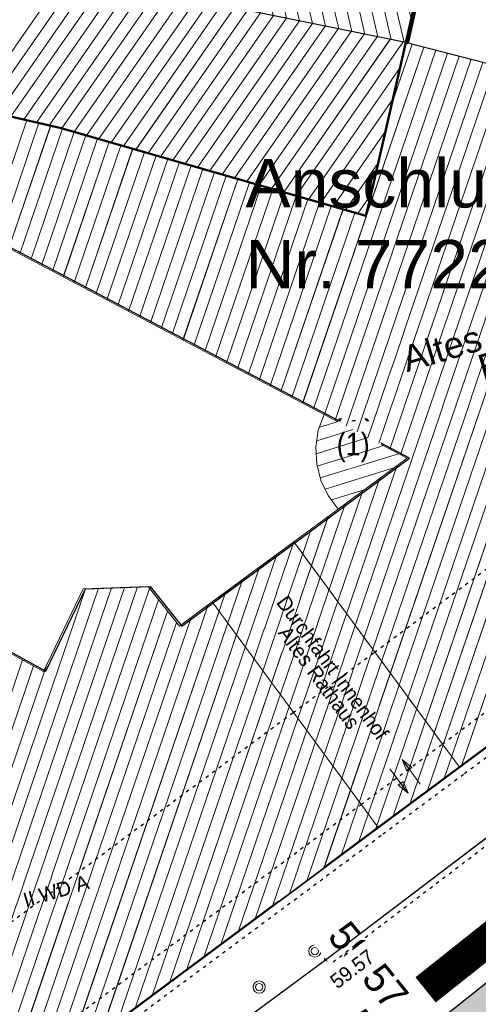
# Model space of a CAD drawing. Header units: millimetres. Extents: x 32365810 to 32368499, y 5620272 to 5622478.
# Tile 164 of 256: x 32366642 to 32366656, y 5620708 to 5620739. Entities that reach past the tile are written whole.
import ezdxf

# ---------------------------------------------------------------- set-up
doc = ezdxf.new("R2010")
doc.units = ezdxf.units.MM
for name, pattern in [('1000.100', [0]), ('1000.104', [0.225, 0.075, -0.15]), ('1000.196', [0.225, 0.075, -0.15]), ('1600.1047', [0]), ('1600.2028', [0]), ('1600.2305', [0.75, 0.5, 0, 0, -0.25]), ('1600.2505', [0]), ('1600.2507', [0]), ('GELTUNGSBEREICH', [8.5, 7, -1.5])]:
    doc.linetypes.add(name, pattern=pattern)
doc.layers.get('0').update_dxf_attribs({"color": 1, "linetype": 'CONTINUOUS'})
for name, color, linetype in [('_K_Ebene 32', 251, 'CONTINUOUS'), ('_K_Gebäude', 251, 'CONTINUOUS'), ('_K_Höhen_ gemessen (NHN)', 251, 'CONTINUOUS'), ('_K_Siedlungsflächen - Bauwerke u. Einrichtungen', 251, 'CONTINUOUS'), ('_K_Topographie_ örtl. Aufnahme', 251, 'CONTINUOUS'), ('Ebene 32', 7, 'CONTINUOUS'), ('GELTUNGSBEREICH_B', 7, 'CONTINUOUS'), ('HB_Text', 7, 'CONTINUOUS'), ('UMGR_GELTUNGSBEREICH', 7, 'CONTINUOUS'), ('UMGR_STRASSENVERKEHRSFLÄCHE', 7, 'CONTINUOUS')]:
    doc.layers.add(name, color=color, linetype=linetype)
doc.layers.add('_K_Flurstücke_Grenzpunkte', color=251, linetype='CONTINUOUS', lineweight=50)
for name, color, linetype, transparency in [('Beschriftung Topographie', 7, 'CONTINUOUS', 0.75), ('EFB-_ Dachhöhen Bestandsgebäude (NHN)', 7, 'CONTINUOUS', 0.75), ('Flurstücke_Grenzpunkte', 11, 'CONTINUOUS', 0.75), ('Gebäude', 31, 'CONTINUOUS', 0.75), ('Höhen_ gemessen (NHN)', 7, 'CONTINUOUS', 0.75), ('Höhentexte_ gemessen (NHN)', 7, 'CONTINUOUS', 0.75), ('Siedlungsflächen - Bauwerke u. Einrichtungen', 51, 'CONTINUOUS', 0.75), ('Symbole Topographie', 7, 'CONTINUOUS', 0.75), ('Topgraphie_ weitere örtliche Aufnahme', 7, 'CONTINUOUS', 0.75), ('Topographie_ örtl. Aufnahme', 7, 'CONTINUOUS', 0.75)]:
    doc.layers.add(name, color=color, linetype=linetype, transparency=transparency)
doc.layers.add('STRASSENVERKEHRSFLÄCHE_FA', color=7, linetype='CONTINUOUS', true_color=0xfff5bf)
doc.styles.add('Beschriftung schwarz_ Stift 0.25', font='GOTHIC.TTF')
doc.styles.add('Dachhöhe NHN_ Bestand_ gemessen_ schwarz', font='GOTHIC.TTF')
doc.styles.add('Hausnummern NRW', font='arial.ttf', dxfattribs={"width": 0.85})
doc.styles.add('Höhe NHN_ gemessen_ blau', font='GOTHIC.TTF')
doc.styles.add('Höhe NHN_ gemessen_ schwarz', font='GOTHIC.TTF')
doc.styles.add('iso8', font='arial.ttf')
doc.styles.add('Sonstiger Text_ Bezeichnung - N 7 380', font='arial.ttf')

# ---------------------------------------------------------------- blocks, each defined once
blk = doc.blocks.new('S1000.15')
at = {"color": 0, "lineweight": -2}
for p, q in [((-0.5, 0.05), (-0.485, 0.1)), ((0.495, 0.05), (-0.5, 0.05)), ((-0.5, -0.05), (-0.5, 0)), ((-0.5, 0), (0.5, 0)), ((-0.485, 0.1), (0.49, 0.1)), ((-0.475, 0.15), (-0.455, 0.2)), ((0.475, 0.15), (-0.475, 0.15)), ((-0.455, 0.2), (0.455, 0.2)), ((-0.43, 0.25), (-0.4, 0.3)), ((0.43, 0.25), (-0.43, 0.25)), ((-0.4, 0.3), (0.395, 0.3)), ((-0.355, 0.35), (-0.295, 0.4)), ((0.36, 0.35), (-0.355, 0.35)), ((-0.295, 0.4), (0.3, 0.4)), ((0.22, 0.45), (-0.215, 0.45)), ((0.3, 0.4), (0.22, 0.45)), ((0.395, 0.3), (0.36, 0.35)), ((0.455, 0.2), (0.43, 0.25)), ((0.49, 0.1), (0.475, 0.15)), ((0.5, 0), (0.495, 0.05)), ((0.495, -0.05), (-0.5, -0.05)), ((-0.475, -0.15), (-0.49, -0.1)), ((-0.49, -0.1), (0.485, -0.1)), ((0.475, -0.15), (-0.475, -0.15)), ((-0.43, -0.25), (-0.455, -0.2)), ((-0.455, -0.2), (0.46, -0.2)), ((0.425, -0.25), (-0.43, -0.25)), ((-0.355, -0.35), (-0.4, -0.3)), ((-0.4, -0.3), (0.395, -0.3)), ((0.345, -0.35), (-0.355, -0.35)), ((-0.205, -0.45), (-0.29, -0.4)), ((-0.29, -0.4), (0.285, -0.4)), ((0.2, -0.45), (-0.205, -0.45)), ((0.285, -0.4), (0.345, -0.35)), ((0.395, -0.3), (0.425, -0.25)), ((0.46, -0.2), (0.475, -0.15)), ((0.485, -0.1), (0.495, -0.05))]:
    blk.add_line(p, q, dxfattribs=at)
blk.add_circle((0, 0), 0.5, dxfattribs=at)
blk = doc.blocks.new('S1000.332')
at = {"lineweight": -2}
h = blk.add_hatch(color=0, dxfattribs=at)
h.paths.add_polyline_path([(-0.175, -0.05), (-0.075, -0.05), (-0.125, -0.25)], flags=0)
h.paths.add_polyline_path([(0.125, 0.25), (0.175, 0.05), (0.075, 0.05)], flags=0)
at = {"color": 0, "lineweight": -2}
for p, q in [((-0.125, -0.25), (-0.125, 0.25)), ((0.125, 0.25), (0.075, 0.05)), ((0.125, -0.25), (0.125, 0.25)), ((0.175, 0.05), (0.125, 0.25)), ((0.075, 0.05), (0.175, 0.05)), ((-0.175, -0.05), (-0.075, -0.05)), ((-0.125, -0.25), (-0.175, -0.05)), ((-0.075, -0.05), (-0.125, -0.25))]:
    blk.add_line(p, q, dxfattribs=at)
blk = doc.blocks.new('S1000.451')
at = {"color": 0, "lineweight": -2}
for radius in [0.5, 0.3]:
    blk.add_circle((0, 0), radius, dxfattribs=at)
blk = doc.blocks.new('O8')
at = {"layer": 'Gebäude', "color": 7, "linetype": '1600.2507', "lineweight": 18}
for p, q in [((32366150.893, 5622080.407), (32366148.377, 5622078.553)), ((32366156.012, 5622073.452), (32366150.893, 5622080.407)), ((32366148.377, 5622078.553), (32366153.501, 5622071.588)), ((32366153.501, 5622071.588), (32366156.012, 5622073.452))]:
    blk.add_line(p, q, dxfattribs=at)
blk = doc.blocks.new('O436')
at = {"layer": 'Gebäude', "color": 7, "linetype": '1600.2305', "lineweight": 18}
blk.add_line((32366156.012, 5622073.452), (32366153.501, 5622071.588), dxfattribs=at)
blk = doc.blocks.new('O506')
at = {"layer": 'Gebäude', "color": 7, "linetype": '1600.2305', "lineweight": 18}
blk.add_line((32366148.377, 5622078.553), (32366150.893, 5622080.407), dxfattribs=at)
blk = doc.blocks.new('O1014')
at = {"layer": 'Flurstücke_Grenzpunkte', "color": 7, "linetype": '1600.2028', "lineweight": 35}
for p, q in [((32366156.436, 5622104.722), (32366154.412, 5622095.808)), ((32366143.708, 5622093.183), (32366129.813, 5622096.383)), ((32366154.354, 5622095.823), (32366153.246, 5622091.014)), ((32366154.412, 5622095.808), (32366154.354, 5622095.823)), ((32366153.12, 5622090.469), (32366143.708, 5622093.183)), ((32366153.246, 5622091.014), (32366153.12, 5622090.469)), ((32366156.012, 5622073.452), (32366170.416, 5622084.152)), ((32366153.501, 5622071.588), (32366156.012, 5622073.452)), ((32366139.979, 5622061.544), (32366153.501, 5622071.588))]:
    blk.add_line(p, q, dxfattribs=at)
blk = doc.blocks.new('O1587')
at = {"layer": 'Flurstücke_Grenzpunkte', "color": 7, "linetype": '1600.2028', "lineweight": 35}
for p, q in [((32366156.012, 5622073.452), (32366170.416, 5622084.152)), ((32366153.501, 5622071.588), (32366156.012, 5622073.452)), ((32366139.979, 5622061.544), (32366153.501, 5622071.588))]:
    blk.add_line(p, q, dxfattribs=at)
blk = doc.blocks.new('O1826')
at = {"layer": 'Flurstücke_Grenzpunkte', "color": 7, "linetype": '1600.2028', "lineweight": 35}
for p, q in [((32366156.387, 5622104.71), (32366154.354, 5622095.823)), ((32366143.708, 5622093.183), (32366129.813, 5622096.383)), ((32366154.354, 5622095.823), (32366153.246, 5622091.014)), ((32366153.12, 5622090.469), (32366143.708, 5622093.183)), ((32366153.246, 5622091.014), (32366153.12, 5622090.469))]:
    blk.add_line(p, q, dxfattribs=at)
blk = doc.blocks.new('O2540')
at = {"layer": 'Gebäude', "color": 7, "linetype": '1600.2505', "lineweight": 18}
for p, q in [((32366154.354, 5622095.823), (32366156.387, 5622104.71)), ((32366143.285, 5622098.079), (32366154.354, 5622095.823))]:
    blk.add_line(p, q, dxfattribs=at)
blk = doc.blocks.new('O2545')
at = {"layer": 'Gebäude', "color": 7, "linetype": '1600.2505', "lineweight": 18}
for p, q in [((32366143.708, 5622093.183), (32366129.813, 5622096.383)), ((32366154.354, 5622095.823), (32366153.246, 5622091.014)), ((32366154.412, 5622095.808), (32366154.354, 5622095.823)), ((32366161.21, 5622094.059), (32366154.412, 5622095.808)), ((32366153.12, 5622090.469), (32366143.708, 5622093.183)), ((32366153.246, 5622091.014), (32366153.12, 5622090.469)), ((32366151.826, 5622084.345), (32366141.671, 5622089.701)), ((32366154.398, 5622082.988), (32366151.826, 5622084.345)), ((32366156.012, 5622073.452), (32366170.416, 5622084.152)), ((32366152.268, 5622081.418), (32366154.398, 5622082.988)), ((32366150.893, 5622080.407), (32366152.268, 5622081.418)), ((32366148.377, 5622078.553), (32366150.893, 5622080.407)), ((32366136.611, 5622080.015), (32366143.163, 5622076.412)), ((32366143.163, 5622076.412), (32366144.39, 5622078.961)), ((32366144.39, 5622078.961), (32366146.393, 5622079.03)), ((32366146.393, 5622079.03), (32366147.364, 5622077.806)), ((32366147.364, 5622077.806), (32366148.377, 5622078.553)), ((32366153.501, 5622071.588), (32366156.012, 5622073.452)), ((32366139.979, 5622061.544), (32366153.501, 5622071.588))]:
    blk.add_line(p, q, dxfattribs=at)
at = {"layer": 'Gebäude', "color": 7, "lineweight": 18, "insert": (32366157.739805, 5622086.568325), "char_height": 0.8, "attachment_point": 5, "rotation": 16.5125223, "line_spacing_factor": 0.69, "style": 'Sonstiger Text_ Bezeichnung - N 7 380', "bg_fill": 2}
blk.add_mtext('Altes Rathaus\\PBonn', dxfattribs=at)
blk = doc.blocks.new('O2810')
at = {"layer": 'Gebäude', "color": 7, "linetype": '1600.2505', "lineweight": 18}
for p, q in [((32366151.826, 5622084.345), (32366151.65, 5622083.853)), ((32366154.398, 5622082.988), (32366151.826, 5622084.345)), ((32366151.65, 5622083.853), (32366151.574, 5622083.336)), ((32366151.574, 5622083.336), (32366151.601, 5622082.814)), ((32366151.601, 5622082.814), (32366151.729, 5622082.308)), ((32366152.268, 5622081.418), (32366154.398, 5622082.988)), ((32366151.729, 5622082.308), (32366151.955, 5622081.836)), ((32366151.955, 5622081.836), (32366152.268, 5622081.418))]:
    blk.add_line(p, q, dxfattribs=at)
at = {"layer": 'Ebene 32', "color": 7, "lineweight": 18, "insert": (32366152.727, 5622082.867), "char_height": 0.7, "attachment_point": 8, "line_spacing_factor": 0.69, "style": 'Hausnummern NRW', "bg_fill": 2}
blk.add_mtext('(1)', dxfattribs=at)
blk = doc.blocks.new('O3230')
at = {"layer": 'Gebäude', "color": 7, "linetype": '1600.2505', "lineweight": 18}
for p, q in [((32366143.285, 5622098.079), (32366154.354, 5622095.823)), ((32366143.708, 5622093.183), (32366129.813, 5622096.383)), ((32366154.354, 5622095.823), (32366153.246, 5622091.014)), ((32366153.12, 5622090.469), (32366143.708, 5622093.183)), ((32366153.246, 5622091.014), (32366153.12, 5622090.469))]:
    blk.add_line(p, q, dxfattribs=at)
blk = doc.blocks.new('*X1196')
at = {"color": 253, "linetype": '1600.1047', "lineweight": 18, "true_color": 0xb2b2b2}
for p, q in [((32366155.858398, 5622102.399283), (32366154.609791, 5622107.788804)), ((32366156.049647, 5622103.235303), (32366154.975115, 5622107.873439)), ((32366156.240895, 5622104.071322), (32366155.34044, 5622107.958073)), ((32366155.093403, 5622099.055204), (32366153.148493, 5622107.450266)), ((32366155.284651, 5622099.891224), (32366153.513817, 5622107.534901)), ((32366155.4759, 5622100.727244), (32366153.879142, 5622107.619535)), ((32366155.667149, 5622101.563263), (32366154.244466, 5622107.70417)), ((32366154.519656, 5622096.547145), (32366152.052519, 5622107.196363)), ((32366154.710905, 5622097.383165), (32366152.417844, 5622107.280998)), ((32366154.902154, 5622098.219184), (32366152.783168, 5622107.365632)), ((32366153.087911, 5622096.081045), (32366150.591221, 5622106.857825)), ((32366153.491919, 5622095.998703), (32366150.956546, 5622106.94246)), ((32366153.895928, 5622095.916361), (32366151.32187, 5622107.027094)), ((32366154.299936, 5622095.834019), (32366151.687195, 5622107.111729)), ((32366151.471877, 5622096.410413), (32366149.129923, 5622106.519288)), ((32366151.875886, 5622096.328071), (32366149.495247, 5622106.603922)), ((32366152.279894, 5622096.245729), (32366149.860572, 5622106.688556)), ((32366152.683902, 5622096.163387), (32366150.225896, 5622106.773191)), ((32366148.663659, 5622103.54729), (32366148.033949, 5622106.265384)), ((32366149.033507, 5622103.612397), (32366148.399274, 5622106.350019)), ((32366151.067869, 5622096.492754), (32366148.764598, 5622106.434653)), ((32366147.184265, 5622103.286858), (32366146.572651, 5622105.926846)), ((32366147.554114, 5622103.351966), (32366146.937976, 5622106.011481)), ((32366147.923962, 5622103.417074), (32366147.3033, 5622106.096115)), ((32366148.29381, 5622103.482182), (32366147.668625, 5622106.18075)), ((32366146.07472, 5622103.091535), (32366145.476678, 5622105.672943)), ((32366146.444569, 5622103.156643), (32366145.842002, 5622105.757578)), ((32366146.814417, 5622103.221751), (32366146.207327, 5622105.842212)), ((32366144.595327, 5622102.831104), (32366144.015379, 5622105.334405)), ((32366144.965175, 5622102.896212), (32366144.380704, 5622105.41904)), ((32366145.335024, 5622102.96132), (32366144.746029, 5622105.503674)), ((32366145.704872, 5622103.026427), (32366145.111353, 5622105.588309)), ((32366144.199725, 5622097.892568), (32366142.548259, 5622105.020998)), ((32366144.603733, 5622097.810226), (32366142.917755, 5622105.087628)), ((32366145.007742, 5622097.727884), (32366143.28473, 5622105.165136)), ((32366144.542385, 5622101.398093), (32366143.650055, 5622105.249771)), ((32366143.795716, 5622097.97491), (32366142.178764, 5622104.954367)), ((32366143.082084, 5622099.393719), (32366142.256966, 5622102.955283)), ((32366150.66386, 5622096.575096), (32366149.465292, 5622101.74863)), ((32366149.855843, 5622096.73978), (32366148.995651, 5622100.452736)), ((32366150.259852, 5622096.657438), (32366149.365716, 5622100.51691)), ((32366147.835801, 5622097.15149), (32366147.145328, 5622100.131866)), ((32366148.239809, 5622097.069148), (32366147.515393, 5622100.19604)), ((32366148.643818, 5622096.986806), (32366147.885457, 5622100.260214)), ((32366149.047826, 5622096.904464), (32366148.255522, 5622100.324388)), ((32366149.451835, 5622096.822122), (32366148.625587, 5622100.388562)), ((32366146.219767, 5622097.480858), (32366145.665069, 5622099.87517)), ((32366146.623775, 5622097.398516), (32366146.035134, 5622099.939344)), ((32366147.027784, 5622097.316174), (32366146.405199, 5622100.003518)), ((32366147.431792, 5622097.233832), (32366146.775263, 5622100.067692)), ((32366145.41175, 5622097.645542), (32366144.92494, 5622099.746823)), ((32366145.815759, 5622097.5632), (32366145.295005, 5622099.810996)), ((32366143.391708, 5622098.057252), (32366143.177466, 5622098.982012))]:
    blk.add_line(p, q, dxfattribs=at)
blk = doc.blocks.new('*X1198')
at = {"color": 253, "linetype": '1600.1047', "lineweight": 18, "true_color": 0xb2b2b2}
for p, q in [((32366156.068092, 5622073.493668), (32366163.9085, 5622096.510185)), ((32366155.537836, 5622073.100012), (32366163.334835, 5622095.989096)), ((32366151.167336, 5622084.692396), (32366154.910129, 5622095.679841)), ((32366151.503161, 5622084.515273), (32366155.274367, 5622095.586129)), ((32366153.91775, 5622093.929564), (32366154.545891, 5622095.773552)), ((32366151.838985, 5622084.338149), (32366155.638604, 5622095.492417)), ((32366152.174792, 5622084.160976), (32366156.002842, 5622095.398706)), ((32366152.510599, 5622083.983802), (32366156.36708, 5622095.304994)), ((32366155.007594, 5622072.706395), (32366162.761169, 5622095.468006)), ((32366152.846406, 5622083.806629), (32366156.731318, 5622095.211282)), ((32366153.182213, 5622083.629455), (32366157.095556, 5622095.117571)), ((32366153.518021, 5622083.452281), (32366157.459794, 5622095.023859)), ((32366149.704377, 5622068.767908), (32366158.552507, 5622094.742724)), ((32366153.853828, 5622083.275108), (32366157.824031, 5622094.930147)), ((32366154.189635, 5622083.097934), (32366158.188269, 5622094.836436)), ((32366154.477351, 5622072.312778), (32366162.187504, 5622094.946917)), ((32366150.23473, 5622069.161849), (32366158.916745, 5622094.649012)), ((32366150.765083, 5622069.555789), (32366159.280983, 5622094.555301)), ((32366151.295436, 5622069.94973), (32366159.645221, 5622094.461589)), ((32366151.825789, 5622070.343671), (32366160.009458, 5622094.367877)), ((32366153.947108, 5622071.919161), (32366161.613839, 5622094.425827)), ((32366152.356142, 5622070.737611), (32366160.373696, 5622094.274166)), ((32366152.886495, 5622071.131552), (32366160.737934, 5622094.180454)), ((32366153.416848, 5622071.525493), (32366161.102172, 5622094.086742)), ((32366140.84854, 5622088.126623), (32366142.653669, 5622093.425811)), ((32366141.764247, 5622089.651819), (32366143.021012, 5622093.341212)), ((32366142.100072, 5622089.474697), (32366143.388354, 5622093.256614)), ((32366142.435896, 5622089.297575), (32366143.754837, 5622093.169494)), ((32366142.771721, 5622089.120452), (32366144.115564, 5622093.065477)), ((32366143.107545, 5622088.94333), (32366144.476292, 5622092.961459)), ((32366143.44337, 5622088.766208), (32366144.837019, 5622092.857441)), ((32366143.779195, 5622088.589086), (32366145.197746, 5622092.753424)), ((32366144.115019, 5622088.411963), (32366145.558473, 5622092.649406)), ((32366144.450844, 5622088.234841), (32366145.9192, 5622092.545389)), ((32366144.786669, 5622088.057719), (32366146.279927, 5622092.441371)), ((32366145.122493, 5622087.880597), (32366146.640655, 5622092.337353)), ((32366145.458318, 5622087.703474), (32366147.001382, 5622092.233336)), ((32366145.794142, 5622087.526352), (32366147.362109, 5622092.129318)), ((32366146.129967, 5622087.34923), (32366147.722836, 5622092.025301)), ((32366146.465792, 5622087.172107), (32366148.083563, 5622091.921283)), ((32366146.801616, 5622086.994985), (32366148.444291, 5622091.817266)), ((32366147.137441, 5622086.817863), (32366148.805018, 5622091.713248)), ((32366147.473265, 5622086.640741), (32366149.165745, 5622091.60923)), ((32366147.80909, 5622086.463618), (32366149.526472, 5622091.505213)), ((32366148.144915, 5622086.286496), (32366149.887199, 5622091.401195)), ((32366148.480739, 5622086.109374), (32366150.247927, 5622091.297178)), ((32366148.816564, 5622085.932252), (32366150.608654, 5622091.19316)), ((32366149.152389, 5622085.755129), (32366150.969381, 5622091.089142)), ((32366149.488213, 5622085.578007), (32366151.330108, 5622090.985125)), ((32366149.824038, 5622085.400885), (32366151.690835, 5622090.881107)), ((32366150.159862, 5622085.223762), (32366152.051563, 5622090.77709)), ((32366150.495687, 5622085.04664), (32366152.41229, 5622090.673072)), ((32366150.831512, 5622084.869518), (32366152.773017, 5622090.569054)), ((32366149.174024, 5622068.373967), (32366154.069774, 5622082.746069)), ((32366148.643671, 5622067.980027), (32366153.540796, 5622082.356165)), ((32366148.113318, 5622067.586086), (32366153.011819, 5622081.966261)), ((32366147.582965, 5622067.192145), (32366152.482841, 5622081.576357)), ((32366147.052612, 5622066.798205), (32366151.954122, 5622081.187214)), ((32366146.522259, 5622066.404264), (32366151.425581, 5622080.798592)), ((32366145.991906, 5622066.010323), (32366150.89704, 5622080.40997)), ((32366145.461553, 5622065.616383), (32366150.368114, 5622080.02022)), ((32366144.931199, 5622065.222442), (32366149.839185, 5622079.630461)), ((32366144.400846, 5622064.828501), (32366149.310257, 5622079.240702)), ((32366138.503934, 5622061.473101), (32366144.461902, 5622078.963477)), ((32366138.906688, 5622061.492459), (32366144.862766, 5622078.977286)), ((32366139.309442, 5622061.511818), (32366145.26363, 5622078.991095)), ((32366139.712197, 5622061.531176), (32366145.664494, 5622079.004904)), ((32366140.158022, 5622061.676976), (32366146.065358, 5622079.018713)), ((32366140.688375, 5622062.070917), (32366146.443624, 5622078.966185)), ((32366143.870493, 5622064.434561), (32366148.781328, 5622078.850943)), ((32366141.218728, 5622062.464857), (32366146.720776, 5622078.61682)), ((32366141.749081, 5622062.858798), (32366146.997927, 5622078.267455)), ((32366143.34014, 5622064.04062), (32366148.25237, 5622078.461096)), ((32366142.809787, 5622063.646679), (32366147.723314, 5622078.070963)), ((32366142.279434, 5622063.252739), (32366147.275079, 5622077.91809)), ((32366137.33813, 5622061.539669), (32366142.523982, 5622076.763401)), ((32366137.698425, 5622061.434384), (32366142.857641, 5622076.57992)), ((32366138.101179, 5622061.453742), (32366143.277935, 5622076.650768))]:
    blk.add_line(p, q, dxfattribs=at)
blk = doc.blocks.new('*X1276')
at = {"color": 253, "linetype": '1600.1047', "lineweight": 18, "true_color": 0xb2b2b2}
for p, q in [((32366151.683503, 5622083.946656), (32366152.24935, 5622084.121639)), ((32366151.602378, 5622083.529047), (32366152.718398, 5622083.874166)), ((32366151.584602, 5622083.131029), (32366153.187446, 5622083.626694)), ((32366151.617522, 5622082.748688), (32366153.656495, 5622083.379222)), ((32366151.709612, 5622082.384644), (32366154.125543, 5622083.13175)), ((32366151.858239, 5622082.038085), (32366154.013478, 5622082.704573)), ((32366152.052594, 5622081.705666), (32366153.096047, 5622082.028344))]:
    blk.add_line(p, q, dxfattribs=at)
blk = doc.blocks.new('*X1398')
at = {"color": 253, "linetype": '1600.1047', "lineweight": 18, "true_color": 0xb2b2b2}
for p, q in [((32366140.980844, 5622093.81106), (32366143.865623, 5622097.960662)), ((32366141.374529, 5622093.720395), (32366144.265657, 5622097.87913)), ((32366141.768214, 5622093.62973), (32366144.665691, 5622097.797598)), ((32366142.161899, 5622093.539065), (32366145.065725, 5622097.716066)), ((32366142.555584, 5622093.4484), (32366145.465759, 5622097.634534)), ((32366142.949269, 5622093.357735), (32366145.865793, 5622097.553002)), ((32366143.342954, 5622093.26707), (32366146.265828, 5622097.47147)), ((32366143.735676, 5622093.17502), (32366146.665862, 5622097.389938)), ((32366144.116124, 5622093.065315), (32366147.065896, 5622097.308406)), ((32366144.496573, 5622092.955611), (32366147.46593, 5622097.226874)), ((32366144.877022, 5622092.845906), (32366147.865964, 5622097.145342)), ((32366145.257471, 5622092.736202), (32366148.265999, 5622097.06381)), ((32366145.63792, 5622092.626497), (32366148.666033, 5622096.982279)), ((32366146.018369, 5622092.516793), (32366149.066067, 5622096.900747)), ((32366146.398817, 5622092.407089), (32366149.466101, 5622096.819215)), ((32366146.779266, 5622092.297384), (32366149.866135, 5622096.737683)), ((32366147.159715, 5622092.18768), (32366150.266169, 5622096.656151)), ((32366147.540164, 5622092.077975), (32366150.666204, 5622096.574619)), ((32366147.920613, 5622091.968271), (32366151.066238, 5622096.493087)), ((32366148.301062, 5622091.858566), (32366151.466272, 5622096.411555)), ((32366148.68151, 5622091.748862), (32366151.866306, 5622096.330023)), ((32366149.061959, 5622091.639158), (32366152.26634, 5622096.248491)), ((32366149.442408, 5622091.529453), (32366152.666375, 5622096.166959)), ((32366149.822857, 5622091.419749), (32366153.066409, 5622096.085427)), ((32366150.203306, 5622091.310044), (32366153.466443, 5622096.003895)), ((32366150.583755, 5622091.20034), (32366153.866477, 5622095.922363)), ((32366150.964203, 5622091.090635), (32366154.266511, 5622095.840831)), ((32366151.344652, 5622090.980931), (32366154.177117, 5622095.055282)), ((32366151.725101, 5622090.871226), (32366153.95072, 5622094.072662)), ((32366152.10555, 5622090.761522), (32366153.724323, 5622093.090041)), ((32366152.485999, 5622090.651818), (32366153.497926, 5622092.107421)), ((32366152.866448, 5622090.542113), (32366153.271529, 5622091.124801))]:
    blk.add_line(p, q, dxfattribs=at)

msp = doc.modelspace()

# ---------------------------------------------------------------- hatches: boundary and pattern name
at = {"layer": 'STRASSENVERKEHRSFLÄCHE_FA', "true_color": 0xffd24a}
h = msp.add_hatch(color=41, dxfattribs=at)
h.paths.add_polyline_path([(32366700.812, 5620642.637), (32366709.343, 5620645.3), (32366744.935, 5620656.407), (32366800.844, 5620673.855), (32366814.238, 5620678.035), (32366812.525, 5620684.489), (32366790.959, 5620765.764), (32366786.667, 5620779.054), (32366782.414, 5620794.243), (32366771.602, 5620788.163), (32366758.559, 5620780.941), (32366707.208, 5620751.956), (32366691.608, 5620737.561), (32366678.051, 5620726.047), (32366655.3, 5620707.965), (32366642.99, 5620700.236), (32366635.313, 5620695.501)], flags=0)
edge = h.paths.add_edge_path(flags=0)
edge.add_line((32366743.171, 5620661.733), (32366743.725, 5620660.059))
edge.add_line((32366743.725, 5620660.059), (32366743.458, 5620659.979))
edge.add_line((32366743.458, 5620659.979), (32366724.425, 5620654.23))
edge.add_line((32366724.425, 5620654.23), (32366712.306, 5620650.509))
edge.add_line((32366712.306, 5620650.509), (32366710.876, 5620650.047))
edge.add_line((32366710.876, 5620650.047), (32366706.05, 5620648.579))
edge.add_arc((32366704.003, 5620654.956), 6.698, 283.318, 287.7972, ccw=False)
edge.add_line((32366705.546, 5620648.438), (32366698.424, 5620654.325))
edge.add_line((32366698.424, 5620654.325), (32366697.04, 5620655.473))
edge.add_line((32366697.04, 5620655.473), (32366693.205, 5620658.654))
edge.add_line((32366693.205, 5620658.654), (32366688.766, 5620662.336))
edge.add_line((32366688.766, 5620662.336), (32366681.071, 5620668.621))
edge.add_line((32366681.071, 5620668.621), (32366678.012, 5620671.146))
edge.add_line((32366678.012, 5620671.146), (32366674.951, 5620673.67))
edge.add_line((32366674.951, 5620673.67), (32366671.86, 5620676.22))
edge.add_line((32366671.86, 5620676.22), (32366667.729, 5620679.629))
edge.add_line((32366667.729, 5620679.629), (32366654.864, 5620689.785))
edge.add_line((32366654.864, 5620689.785), (32366649.894, 5620695.982))
edge.add_line((32366649.894, 5620695.982), (32366658.967, 5620703.306))
edge.add_line((32366658.967, 5620703.306), (32366659.344, 5620702.84))
edge.add_line((32366659.344, 5620702.84), (32366668.389, 5620710.034))
edge.add_line((32366668.389, 5620710.034), (32366674.395, 5620714.748))
edge.add_line((32366674.395, 5620714.748), (32366678.887, 5620718.272))
edge.add_line((32366678.887, 5620718.272), (32366679.916, 5620719.08))
edge.add_line((32366679.916, 5620719.08), (32366682.406, 5620721.072))
edge.add_line((32366682.406, 5620721.072), (32366687.066, 5620724.769))
edge.add_line((32366687.066, 5620724.769), (32366692.104, 5620728.954))
edge.add_line((32366692.104, 5620728.954), (32366695.975, 5620732.09))
edge.add_line((32366695.975, 5620732.09), (32366701.909, 5620736.897))
edge.add_line((32366701.909, 5620736.897), (32366705.598, 5620739.886))
edge.add_line((32366705.598, 5620739.886), (32366707.114, 5620741.114))
edge.add_line((32366707.114, 5620741.114), (32366709.678, 5620743.191))
edge.add_line((32366709.678, 5620743.191), (32366711.231, 5620744.449))
edge.add_line((32366711.231, 5620744.449), (32366709.901, 5620746.78))
edge.add_line((32366709.901, 5620746.78), (32366714.041, 5620748.991))
edge.add_line((32366714.041, 5620748.991), (32366720.118, 5620752.237))
edge.add_line((32366720.118, 5620752.237), (32366735.266, 5620760.328))
edge.add_line((32366735.266, 5620760.328), (32366742.576, 5620764.232))
edge.add_line((32366742.576, 5620764.232), (32366745.667, 5620765.883))
edge.add_line((32366745.667, 5620765.883), (32366748.389, 5620767.337))
edge.add_line((32366748.389, 5620767.337), (32366756.702, 5620771.881))
edge.add_line((32366756.702, 5620771.881), (32366764.579, 5620776.187))
edge.add_line((32366764.579, 5620776.187), (32366766.33, 5620772.553))
edge.add_line((32366766.33, 5620772.553), (32366774.371, 5620775.593))
edge.add_line((32366774.371, 5620775.593), (32366779.279, 5620762.41))
edge.add_line((32366779.279, 5620762.41), (32366782.33, 5620749.774))
edge.add_line((32366782.33, 5620749.774), (32366791.82, 5620710.458))
edge.add_line((32366791.82, 5620710.458), (32366791.885, 5620710.186))
edge.add_line((32366791.885, 5620710.186), (32366793.466, 5620703.78))
edge.add_line((32366793.466, 5620703.78), (32366795.233, 5620696.617))
edge.add_line((32366795.233, 5620696.617), (32366799.353, 5620680.172))
edge.add_line((32366799.353, 5620680.172), (32366785.793, 5620675.727))
edge.add_line((32366785.793, 5620675.727), (32366779.86, 5620673.837))
edge.add_line((32366779.86, 5620673.837), (32366773.881, 5620671.894))
edge.add_line((32366773.881, 5620671.894), (32366767.913, 5620669.955))
edge.add_line((32366767.913, 5620669.955), (32366743.171, 5620661.733))

# ---------------------------------------------------------------- linework, layer by layer
at = {"layer": '_K_Flurstücke_Grenzpunkte', "linetype": '1600.2028', "lineweight": 35}
for p, q in [((32366655.837, 5620715.706), (32366670.241, 5620726.406)), ((32366653.326, 5620713.842), (32366655.837, 5620715.706)), ((32366639.804, 5620703.798), (32366653.326, 5620713.842))]:
    msp.add_line(p, q, dxfattribs=at)
at = {"layer": '_K_Flurstücke_Grenzpunkte', "linetype": '1600.2028'}
for points in [[(32366626.174, 5620744.362), (32366629.638, 5620738.637), (32366643.533, 5620735.437), (32366652.945, 5620732.723), (32366653.071, 5620733.268), (32366654.179, 5620738.077), (32366656.212, 5620746.964), (32366655.368, 5620750.259), (32366642.889, 5620747.368), (32366641.791, 5620747.17)], [(32366656.212, 5620746.964), (32366655.368, 5620750.259), (32366656.261, 5620746.976), (32366654.237, 5620738.062), (32366654.179, 5620738.077)]]:
    msp.add_lwpolyline(points, close=True, dxfattribs=at)
msp.add_lwpolyline([(32366656.261, 5620746.976), (32366654.237, 5620738.062), (32366654.179, 5620738.077), (32366653.071, 5620733.268), (32366652.945, 5620732.723), (32366643.533, 5620735.437), (32366629.638, 5620738.637)], dxfattribs=at)
at = {"layer": '_K_Gebäude', "linetype": '1600.1047', "lineweight": 18}
for p, q in [((32366652.913, 5620738.335), (32366650.417, 5620749.111)), ((32366653.317, 5620738.252), (32366650.782, 5620749.196)), ((32366653.721, 5620738.17), (32366651.147, 5620749.281)), ((32366654.125, 5620738.088), (32366651.513, 5620749.365)), ((32366651.701, 5620738.582), (32366649.321, 5620748.858)), ((32366652.105, 5620738.499), (32366649.686, 5620748.942)), ((32366652.509, 5620738.417), (32366650.051, 5620749.027)), ((32366650.893, 5620738.746), (32366648.59, 5620748.688)), ((32366651.297, 5620738.664), (32366648.955, 5620748.773)), ((32366640.806, 5620736.065), (32366643.691, 5620740.214)), ((32366641.2, 5620735.974), (32366644.091, 5620740.133)), ((32366641.594, 5620735.883), (32366644.491, 5620740.051)), ((32366641.987, 5620735.793), (32366644.891, 5620739.97)), ((32366642.381, 5620735.702), (32366645.291, 5620739.888)), ((32366642.775, 5620735.611), (32366645.691, 5620739.807)), ((32366643.168, 5620735.521), (32366646.091, 5620739.725)), ((32366643.561, 5620735.429), (32366646.491, 5620739.644)), ((32366643.942, 5620735.319), (32366646.891, 5620739.562)), ((32366644.322, 5620735.209), (32366647.291, 5620739.481)), ((32366644.702, 5620735.1), (32366647.691, 5620739.399)), ((32366645.083, 5620734.99), (32366648.091, 5620739.317)), ((32366645.463, 5620734.88), (32366648.491, 5620739.236)), ((32366645.844, 5620734.77), (32366648.891, 5620739.154)), ((32366646.224, 5620734.661), (32366649.292, 5620739.073)), ((32366646.605, 5620734.551), (32366649.692, 5620738.991)), ((32366646.985, 5620734.441), (32366650.092, 5620738.91)), ((32366647.366, 5620734.332), (32366650.492, 5620738.828)), ((32366647.746, 5620734.222), (32366650.892, 5620738.747)), ((32366648.126, 5620734.112), (32366651.292, 5620738.665)), ((32366648.507, 5620734.003), (32366651.692, 5620738.584)), ((32366648.887, 5620733.893), (32366652.092, 5620738.502)), ((32366649.268, 5620733.783), (32366652.492, 5620738.421)), ((32366649.648, 5620733.673), (32366652.892, 5620738.339)), ((32366650.029, 5620733.564), (32366653.292, 5620738.258)), ((32366650.409, 5620733.454), (32366653.692, 5620738.176)), ((32366650.79, 5620733.344), (32366654.092, 5620738.094)), ((32366651.17, 5620733.235), (32366654.003, 5620737.309)), ((32366651.551, 5620733.125), (32366653.776, 5620736.326)), ((32366651.931, 5620733.015), (32366653.55, 5620735.344)), ((32366652.311, 5620732.905), (32366653.323, 5620734.361)), ((32366652.692, 5620732.796), (32366653.097, 5620733.378)), ((32366651.509, 5620726.2), (32366652.075, 5620726.375)), ((32366651.428, 5620725.783), (32366652.544, 5620726.128)), ((32366651.41, 5620725.385), (32366653.013, 5620725.88)), ((32366651.443, 5620725.002), (32366653.482, 5620725.633)), ((32366651.535, 5620724.638), (32366653.951, 5620725.385)), ((32366651.684, 5620724.292), (32366653.839, 5620724.958)), ((32366651.878, 5620723.959), (32366652.921, 5620724.282))]:
    msp.add_line(p, q, dxfattribs=at)
at = {"layer": '_K_Gebäude', "linetype": '1600.2507', "lineweight": 18}
msp.add_line((32366648.202, 5620720.807), (32366653.326, 5620713.842), dxfattribs=at)
at = {"layer": '_K_Gebäude', "linetype": '1600.2505', "lineweight": 18}
msp.add_lwpolyline([(32366654.179, 5620738.077), (32366656.212, 5620746.964), (32366655.368, 5620750.259), (32366642.889, 5620747.368), (32366641.791, 5620747.17), (32366642.606, 5620741.678), (32366642.954, 5620741.643), (32366643.11, 5620740.333)], close=True, dxfattribs=at)
at = {"layer": '_K_Gebäude', "linetype": '1600.2505', "lineweight": -2}
msp.add_lwpolyline([(32366626.174, 5620744.362), (32366629.638, 5620738.637), (32366643.533, 5620735.437), (32366652.945, 5620732.723), (32366653.071, 5620733.268), (32366654.179, 5620738.077), (32366643.11, 5620740.333), (32366642.954, 5620741.643), (32366642.606, 5620741.678), (32366641.791, 5620747.17)], close=True, dxfattribs=at)
at = {"layer": '_K_Gebäude', "linetype": '1600.2305', "lineweight": 18}
msp.add_lwpolyline([(32366650.718, 5620722.661), (32366648.202, 5620720.807), (32366650.718, 5620722.661), (32366655.837, 5620715.706), (32366653.326, 5620713.842), (32366655.837, 5620715.706)], dxfattribs=at)
at = {"layer": '_K_Siedlungsflächen - Bauwerke u. Einrichtungen', "linetype": '1600.1047', "lineweight": 18}
for p, q in [((32366655.894, 5620715.747), (32366663.734, 5620738.764)), ((32366655.363, 5620715.354), (32366663.16, 5620738.243)), ((32366650.993, 5620726.946), (32366654.736, 5620737.934)), ((32366653.743, 5620736.183), (32366654.371, 5620738.027)), ((32366651.329, 5620726.769), (32366655.1, 5620737.84)), ((32366651.664, 5620726.592), (32366655.464, 5620737.746)), ((32366652, 5620726.415), (32366655.828, 5620737.652)), ((32366652.336, 5620726.237), (32366656.193, 5620737.559)), ((32366654.833, 5620714.96), (32366662.587, 5620737.722)), ((32366652.672, 5620726.06), (32366656.557, 5620737.465)), ((32366653.008, 5620725.883), (32366656.921, 5620737.371)), ((32366653.343, 5620725.706), (32366657.285, 5620737.278)), ((32366649.53, 5620711.022), (32366658.378, 5620736.996)), ((32366653.679, 5620725.529), (32366657.649, 5620737.184)), ((32366654.015, 5620725.352), (32366658.014, 5620737.09)), ((32366654.303, 5620714.566), (32366662.013, 5620737.201)), ((32366650.06, 5620711.416), (32366658.742, 5620736.903)), ((32366650.591, 5620711.809), (32366659.106, 5620736.809)), ((32366651.121, 5620712.203), (32366659.471, 5620736.715)), ((32366653.773, 5620714.173), (32366661.439, 5620736.679)), ((32366651.651, 5620712.597), (32366659.835, 5620736.622)), ((32366652.182, 5620712.991), (32366660.199, 5620736.528)), ((32366652.712, 5620713.385), (32366660.563, 5620736.434)), ((32366653.242, 5620713.779), (32366660.928, 5620736.34)), ((32366640.674, 5620730.38), (32366642.479, 5620735.679)), ((32366641.59, 5620731.905), (32366642.846, 5620735.595)), ((32366641.926, 5620731.728), (32366643.214, 5620735.51)), ((32366642.261, 5620731.551), (32366643.58, 5620735.423)), ((32366642.597, 5620731.374), (32366643.941, 5620735.319)), ((32366642.933, 5620731.197), (32366644.302, 5620735.215)), ((32366643.269, 5620731.02), (32366644.662, 5620735.111)), ((32366643.605, 5620730.843), (32366645.023, 5620735.007)), ((32366643.94, 5620730.666), (32366645.384, 5620734.903)), ((32366644.276, 5620730.489), (32366645.745, 5620734.799)), ((32366644.612, 5620730.311), (32366646.105, 5620734.695)), ((32366644.948, 5620730.134), (32366646.466, 5620734.591)), ((32366645.284, 5620729.957), (32366646.827, 5620734.487)), ((32366645.62, 5620729.78), (32366647.188, 5620734.383)), ((32366645.955, 5620729.603), (32366647.548, 5620734.279)), ((32366646.291, 5620729.426), (32366647.909, 5620734.175)), ((32366646.627, 5620729.249), (32366648.27, 5620734.071)), ((32366646.963, 5620729.072), (32366648.63, 5620733.967)), ((32366647.299, 5620728.894), (32366648.991, 5620733.863)), ((32366647.635, 5620728.717), (32366649.352, 5620733.759)), ((32366647.97, 5620728.54), (32366649.713, 5620733.655)), ((32366648.306, 5620728.363), (32366650.073, 5620733.551)), ((32366648.642, 5620728.186), (32366650.434, 5620733.447)), ((32366648.978, 5620728.009), (32366650.795, 5620733.343)), ((32366649.314, 5620727.832), (32366651.156, 5620733.239)), ((32366649.649, 5620727.655), (32366651.516, 5620733.135)), ((32366649.985, 5620727.477), (32366651.877, 5620733.031)), ((32366650.321, 5620727.3), (32366652.238, 5620732.927)), ((32366650.657, 5620727.123), (32366652.598, 5620732.823)), ((32366648.999, 5620710.628), (32366653.895, 5620725)), ((32366648.469, 5620710.234), (32366653.366, 5620724.61)), ((32366647.939, 5620709.84), (32366652.837, 5620724.22)), ((32366647.408, 5620709.446), (32366652.308, 5620723.83)), ((32366646.878, 5620709.052), (32366651.78, 5620723.441)), ((32366646.348, 5620708.658), (32366651.251, 5620723.052)), ((32366645.817, 5620708.264), (32366650.722, 5620722.664)), ((32366645.287, 5620707.87), (32366650.194, 5620722.274)), ((32366644.757, 5620707.476), (32366649.665, 5620721.884)), ((32366644.226, 5620707.082), (32366649.136, 5620721.494)), ((32366638.329, 5620703.727), (32366644.287, 5620721.217)), ((32366638.732, 5620703.746), (32366644.688, 5620721.231)), ((32366639.135, 5620703.765), (32366645.089, 5620721.245)), ((32366639.538, 5620703.785), (32366645.49, 5620721.259)), ((32366639.983, 5620703.931), (32366645.891, 5620721.272)), ((32366640.514, 5620704.325), (32366646.269, 5620721.22)), ((32366641.044, 5620704.719), (32366646.546, 5620720.87)), ((32366643.696, 5620706.688), (32366648.607, 5620721.105)), ((32366643.166, 5620706.294), (32366648.078, 5620720.715)), ((32366641.575, 5620705.112), (32366646.823, 5620720.521)), ((32366642.635, 5620705.9), (32366647.549, 5620720.325)), ((32366642.105, 5620705.506), (32366647.101, 5620720.172)), ((32366637.164, 5620703.793), (32366642.349, 5620719.017)), ((32366637.524, 5620703.688), (32366642.683, 5620718.834)), ((32366637.927, 5620703.707), (32366643.103, 5620718.904))]:
    msp.add_line(p, q, dxfattribs=at)
at = {"layer": 'Topographie_ örtl. Aufnahme', "color": 7, "true_color": 0xffffff}
msp.add_point((32366646.124, 5620708.483, 59.683), dxfattribs=at)
at = {"layer": 'UMGR_STRASSENVERKEHRSFLÄCHE'}
msp.add_lwpolyline([(32366700.812, 5620642.637), (32366709.343, 5620645.3), (32366744.935, 5620656.407), (32366800.844, 5620673.855), (32366814.238, 5620678.035), (32366812.525, 5620684.489), (32366790.959, 5620765.764), (32366786.667, 5620779.054), (32366782.414, 5620794.243), (32366771.602, 5620788.163), (32366758.559, 5620780.941), (32366707.208, 5620751.956), (32366691.608, 5620737.561), (32366678.051, 5620726.047), (32366655.3, 5620707.965), (32366642.99, 5620700.236), (32366635.313, 5620695.501), (32366700.812, 5620642.637)], close=True, dxfattribs=at)

# ---------------------------------------------------------------- block references
at = {"layer": '_K_Höhen_ gemessen (NHN)', "xscale": 0.1125, "yscale": 0.1125, "zscale": 0.1125}
msp.add_blockref('S1000.15', (32366651.736, 5620709.79), dxfattribs=at)
at = {"layer": 'Gebäude', "color": 7, "true_color": 0xffffff}
msp.add_blockref('O436', (499.825, -1357.746), dxfattribs=at)
at = {"layer": 'Höhen_ gemessen (NHN)', "color": 7, "lineweight": 18, "xscale": 0.1125, "yscale": 0.1125, "zscale": 0.1125}
msp.add_blockref('S1000.15', (32366651.736, 5620709.79, 59.572), dxfattribs=at)
at = {"layer": 'Symbole Topographie', "color": 7, "lineweight": 18, "xscale": 1.875, "yscale": 1.875, "zscale": 1.875, "rotation": 36.59128364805}
msp.add_blockref('S1000.332', (32366654.153, 5620715.425), dxfattribs=at)
at = {"layer": 'Symbole Topographie', "color": 7, "lineweight": 18, "xscale": 0.375, "yscale": 0.375, "zscale": 0.375}
for p in [(32366651.369, 5620710.032, 59.637), (32366651.369, 5620710.032, 59.637), (32366649.649, 5620708.92, 59.661)]:
    msp.add_blockref('S1000.451', p, dxfattribs=at)

# ---------------------------------------------------------------- texts
at = {"layer": 'HB_Text', "insert": (32366649.225, 5620734.485), "char_height": 1.5, "width": 26.1897, "attachment_point": 1, "style": 'iso8'}
msp.add_mtext('Anschluss Bebauungsplan Nr. 7722-4\\P', dxfattribs=at)

# ---------------------------------------------------------------- next in the draw order: texts
at = {"layer": '_K_Ebene 32', "lineweight": 18, "insert": (32366652.552, 5620725.121), "char_height": 1, "attachment_point": 8, "line_spacing_factor": 0.69, "style": 'Hausnummern NRW', "bg_fill": 2}
msp.add_mtext('(1)', dxfattribs=at)

# ---------------------------------------------------------------- next in the draw order: linework, layer by layer
at = {"layer": '_K_Flurstücke_Grenzpunkte', "linetype": '1600.2028'}
msp.add_lwpolyline([(32366639.804, 5620703.798), (32366653.326, 5620713.842), (32366655.837, 5620715.706), (32366670.241, 5620726.406)], dxfattribs=at)
at = {"layer": '_K_Gebäude', "linetype": '1600.2505', "lineweight": -2}
msp.add_lwpolyline([(32366661.035, 5620736.313), (32366654.237, 5620738.062), (32366654.179, 5620738.077), (32366653.071, 5620733.268), (32366652.945, 5620732.723), (32366643.533, 5620735.437), (32366629.638, 5620738.637), (32366627.463, 5620734.814), (32366618.849, 5620719.673), (32366616.818, 5620716.102), (32366617.013, 5620715.973), (32366616.873, 5620715.742), (32366617.069, 5620715.623), (32366616.961, 5620715.443), (32366632.311, 5620706.15), (32366632.466, 5620706.406), (32366632.664, 5620706.287), (32366632.777, 5620706.476), (32366637.349, 5620703.68), (32366639.804, 5620703.798), (32366653.326, 5620713.842), (32366655.837, 5620715.706), (32366670.241, 5620726.406)], dxfattribs=at)
msp.add_lwpolyline([(32366643.06, 5620718.668), (32366644.287, 5620721.217), (32366646.29, 5620721.286), (32366647.261, 5620720.062), (32366648.274, 5620720.809), (32366650.79, 5620722.663), (32366652.165, 5620723.674), (32366654.295, 5620725.244), (32366651.723, 5620726.601), (32366641.568, 5620731.957), (32366636.508, 5620722.271)], close=True, dxfattribs=at)
at = {"layer": '_K_Gebäude', "linetype": '1600.2505', "lineweight": 18}
msp.add_lwpolyline([(32366651.399, 5620725.59), (32366651.426, 5620725.068), (32366651.554, 5620724.562), (32366651.78, 5620724.09), (32366652.093, 5620723.672), (32366654.223, 5620725.242), (32366651.651, 5620726.599), (32366651.475, 5620726.107)], close=True, dxfattribs=at)
at = {"layer": '_K_Topographie_ örtl. Aufnahme', "linetype": '1000.100'}
msp.add_lwpolyline([(32366651.736, 5620709.79), (32366672.788, 5620725.783), (32366676.791, 5620729.094)], dxfattribs=at)
at = {"layer": '_K_Topographie_ örtl. Aufnahme', "linetype": '1000.104'}
msp.add_lwpolyline([(32366676.919, 5620728.941), (32366672.912, 5620725.626), (32366651.857, 5620709.631)], dxfattribs=at)
at = {"layer": 'GELTUNGSBEREICH_B', "linetype": 'GELTUNGSBEREICH', "ltscale": 0.5, "const_width": 1, "flags": 128}
msp.add_lwpolyline([(32366700.6, 5620641.524), (32366709.641, 5620644.345), (32366745.233, 5620655.452), (32366801.142, 5620672.901), (32366815.45, 5620677.366), (32366813.492, 5620684.746), (32366791.918, 5620766.046), (32366787.625, 5620779.343), (32366783.034, 5620795.739), (32366771.115, 5620789.036), (32366758.071, 5620781.813), (32366706.615, 5620752.77), (32366690.945, 5620738.31), (32366677.416, 5620726.82), (32366654.721, 5620708.782), (32366642.462, 5620701.085), (32366633.585, 5620695.611)], close=True, dxfattribs=at)
at = {"layer": 'UMGR_GELTUNGSBEREICH'}
msp.add_lwpolyline([(32366700.812, 5620642.637), (32366709.343, 5620645.3), (32366744.935, 5620656.407), (32366800.844, 5620673.855), (32366814.238, 5620678.035), (32366812.525, 5620684.489), (32366790.959, 5620765.764), (32366786.667, 5620779.054), (32366782.414, 5620794.243), (32366771.602, 5620788.163), (32366758.559, 5620780.941), (32366707.208, 5620751.956), (32366691.608, 5620737.561), (32366678.051, 5620726.047), (32366655.3, 5620707.965), (32366642.99, 5620700.236), (32366635.313, 5620695.501)], close=True, dxfattribs=at)

# ---------------------------------------------------------------- next in the draw order: texts
at = {"layer": '_K_Höhen_ gemessen (NHN)', "insert": (32366652.663, 5620709.296), "char_height": 0.9, "width": 6.48035, "attachment_point": 8, "rotation": 308.8633, "line_spacing_factor": 0.69, "style": 'Höhe NHN_ gemessen_ schwarz', "bg_fill": 2}
msp.add_mtext('59.57', dxfattribs=at)
at = {"layer": 'Beschriftung Topographie', "color": 7, "lineweight": 25, "insert": (32366651.705, 5620718.625), "char_height": 0.45, "attachment_point": 5, "rotation": 306.3412, "line_spacing_factor": 0.69, "style": 'Beschriftung schwarz_ Stift 0.25', "bg_fill": 2}
msp.add_mtext('Durchfahrt Innenhof\\PAltes Rathaus', dxfattribs=at)
at = {"layer": 'EFB-_ Dachhöhen Bestandsgebäude (NHN)', "color": 7, "lineweight": 25, "insert": (32366643.378, 5620711.886), "char_height": 0.45, "attachment_point": 5, "rotation": 16.5125, "line_spacing_factor": 0.69, "style": 'Dachhöhe NHN_ Bestand_ gemessen_ schwarz', "bg_fill": 2}
msp.add_mtext('II WD A', dxfattribs=at)

# ---------------------------------------------------------------- next in the draw order: block references
at = {"layer": 'Gebäude', "color": 7, "true_color": 0xffffff}
for name in ['O8', 'O506']:
    msp.add_blockref(name, (499.825, -1357.746), dxfattribs=at)

# ---------------------------------------------------------------- next in the draw order: texts
at = {"layer": 'Höhentexte_ gemessen (NHN)', "color": 142, "lineweight": 25, "true_color": 0x0087cd, "insert": (32366652.663, 5620709.296), "char_height": 0.45, "attachment_point": 8, "rotation": 37.2243, "line_spacing_factor": 0.69, "style": 'Höhe NHN_ gemessen_ blau', "bg_fill": 2}
msp.add_mtext('59.57', dxfattribs=at)

# ---------------------------------------------------------------- next in the draw order: block references
at = {"layer": 'Flurstücke_Grenzpunkte', "color": 7, "true_color": 0xffffff}
msp.add_blockref('O1014', (499.825, -1357.746), dxfattribs=at)

# ---------------------------------------------------------------- next in the draw order: block references
msp.add_blockref('O1587', (499.825, -1357.746), dxfattribs=at)

# ---------------------------------------------------------------- next in the draw order: block references
msp.add_blockref('O1826', (499.825, -1357.746), dxfattribs=at)

# ---------------------------------------------------------------- next in the draw order: block references
at = {"layer": 'Gebäude', "color": 7, "true_color": 0xffffff}
msp.add_blockref('O2540', (499.825, -1357.746), dxfattribs=at)

# ---------------------------------------------------------------- next in the draw order: block references
msp.add_blockref('O2545', (499.825, -1357.746), dxfattribs=at)

# ---------------------------------------------------------------- next in the draw order: linework, layer by layer
at = {"layer": 'EFB-_ Dachhöhen Bestandsgebäude (NHN)', "color": 7, "linetype": '1000.196', "lineweight": 25}
for p, q in [((32366655.305, 5620716.423), (32366668.9, 5620726.522)), ((32366655.983, 5620715.51), (32366670.65, 5620726.406)), ((32366650.692, 5620717.389), (32366653.203, 5620719.253)), ((32366638.369, 5620708.236), (32366650.692, 5620717.389)), ((32366652.794, 5620714.559), (32366655.305, 5620716.423)), ((32366653.472, 5620713.646), (32366655.983, 5620715.51)), ((32366639.49, 5620704.677), (32366652.794, 5620714.559)), ((32366639.89, 5620703.558), (32366653.472, 5620713.646))]:
    msp.add_line(p, q, dxfattribs=at)
at = {"layer": 'Topographie_ örtl. Aufnahme', "color": 142, "linetype": '1000.100', "lineweight": 25, "true_color": 0x0087cd}
msp.add_line((32366644.09, 5620704.153, 59.626), (32366651.736, 5620709.79, 59.572), dxfattribs=at)

# ---------------------------------------------------------------- next in the draw order: block references
at = {"layer": 'Gebäude', "color": 7, "true_color": 0xffffff}
for name in ['O3230', 'O2810']:
    msp.add_blockref(name, (499.825, -1357.746), dxfattribs=at)

# ---------------------------------------------------------------- next in the draw order: linework, layer by layer
at = {"layer": 'EFB-_ Dachhöhen Bestandsgebäude (NHN)', "color": 7, "linetype": '1000.196', "lineweight": 25}
msp.add_line((32366653.203, 5620719.253), (32366664.054, 5620727.314), dxfattribs=at)
at = {"layer": 'Topgraphie_ weitere örtliche Aufnahme', "color": 142, "linetype": '1000.104', "lineweight": 25, "true_color": 0x0087cd}
msp.add_line((32366672.912, 5620725.626), (32366651.857, 5620709.631), dxfattribs=at)
at = {"layer": 'Topographie_ örtl. Aufnahme', "color": 142, "linetype": '1000.100', "lineweight": 25, "true_color": 0x0087cd}
msp.add_line((32366651.736, 5620709.79, 59.572), (32366672.788, 5620725.783, 59.35), dxfattribs=at)

# ---------------------------------------------------------------- next in the draw order: block references
at = {"layer": 'Gebäude', "color": 7, "true_color": 0xffffff}
for name in ['*X1196', '*X1398', '*X1276']:
    msp.add_blockref(name, (499.825, -1357.746), dxfattribs=at)
at = {"layer": 'Siedlungsflächen - Bauwerke u. Einrichtungen', "color": 7, "true_color": 0xffffff}
msp.add_blockref('*X1198', (499.825, -1357.746), dxfattribs=at)

doc.saveas('drawing.dxf')
